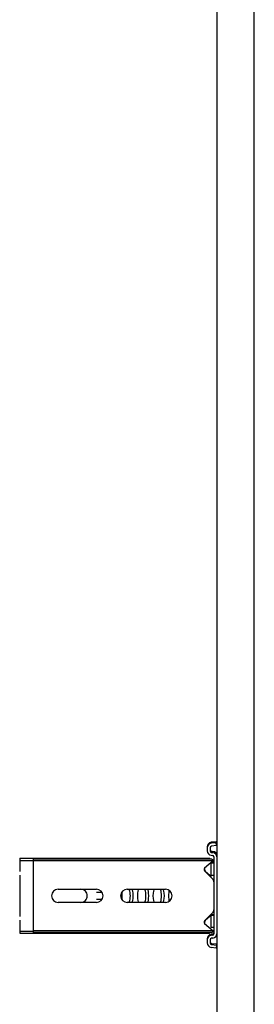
# Model space of a CAD drawing. Header units: centimetres. Extents: x 0 to 55409, y -2708 to 14680.
# Tile 126 of 215: x 50102 to 50118, y 4800 to 4867. Entities that reach past the tile are written whole.
import ezdxf

# ---------------------------------------------------------------- set-up
doc = ezdxf.new("R2010")
doc.units = ezdxf.units.CM
doc.header["$LTSCALE"] = 0.01
doc.layers.add('A-konstrukcja', color=7, linetype='Continuous')

# ---------------------------------------------------------------- blocks, each defined once
blk = doc.blocks.new('A$7E8814B27261F1')
at = {"color": 7, "linetype": 'Continuous'}
for p, q in [((2901.79, 4584.23), (2901.79, 4535.24)), ((2903.21, 4584.23), (2901.79, 4584.23)), ((2903.21, 4584.23), (2903.21, 4575)), ((2906.93, 4584.23), (2903.21, 4584.23)), ((2910.66, 4584.23), (2906.93, 4584.23)), ((2916.16, 4584.23), (2913.18, 4584.23)), ((2938.42, 4584.23), (2916.16, 4584.23)), ((2941.4, 4584.23), (2938.42, 4584.23)), ((2947.66, 4584.23), (2943.93, 4584.23)), ((2951.37, 4584.23), (2947.66, 4584.23)), ((2951.37, 4584.23), (2951.37, 4575)), ((2952.79, 4584.23), (2951.37, 4584.23)), ((2952.79, 4584.23), (2952.79, 4535.24)), ((2903.47, 4575), (2902.34, 4575)), ((2902.34, 4463.5), (2902.34, 4575)), ((2903.47, 4463.5), (2903.47, 4575)), ((2908.57, 4575), (2903.47, 4575)), ((2910.32, 4575), (2908.57, 4575)), ((2915.92, 4575), (2910.32, 4575)), ((2917.83, 4575), (2915.92, 4575)), ((2936.75, 4575), (2917.83, 4575)), ((2938.66, 4575), (2936.75, 4575)), ((2944.26, 4575), (2938.66, 4575)), ((2946.01, 4575), (2944.26, 4575)), ((2951.11, 4575), (2946.01, 4575)), ((2952.25, 4575), (2951.11, 4575)), ((2951.11, 4463.5), (2951.11, 4575)), ((2952.25, 4463.5), (2952.25, 4575)), ((2922.79, 4532), (2922.79, 4558)), ((2931.79, 4558), (2931.79, 4532)), ((2901.79, 4535.24), (2901.79, 4523.53)), ((2952.79, 4535.24), (2952.79, 4523.53)), ((2924.79, 4528.26), (2924.79, 4532.04)), ((2929.79, 4532.04), (2929.79, 4528.26)), ((2901.79, 4523.53), (2901.79, 4455.21)), ((2952.79, 4523.53), (2952.79, 4455.21)), ((2922.79, 4485), (2922.79, 4511)), ((2931.79, 4511), (2931.79, 4485)), ((2902.34, 4453.45), (2902.34, 4463.5)), ((2903.47, 4452.46), (2903.47, 4463.5)), ((2951.11, 4452.46), (2951.11, 4463.5)), ((2952.25, 4453.45), (2952.25, 4463.5)), ((2892.25, 4453.87), (2891.83, 4450.5)), ((2897.42, 4456.5), (2895.22, 4456.5)), ((2897.42, 4454.5), (2895.22, 4454.5)), ((2898.13, 4456.5), (2897.42, 4456.5)), ((2900.51, 4452.88), (2900.39, 4453.87)), ((2901.23, 4452.88), (2901.11, 4453.87)), ((2901.79, 4455.21), (2901.79, 4454.91)), ((2902.34, 4454.37), (2901.79, 4454.91)), ((2908.57, 4458.33), (2903.47, 4452.46)), ((2913.94, 4454), (2905.94, 4454)), ((2905.94, 4454), (2905.94, 4452)), ((2915.92, 4452.79), (2910.32, 4458.39)), ((2913.18, 4454.84), (2910.66, 4457.66)), ((2914.41, 4454), (2913.94, 4454)), ((2913.94, 4452), (2913.94, 4454)), ((2914.41, 4452), (2914.41, 4454)), ((2944.26, 4458.39), (2938.66, 4452.79)), ((2943.93, 4457.66), (2941.4, 4454.84)), ((2949.44, 4454), (2941.44, 4454)), ((2941.44, 4454), (2941.44, 4452)), ((2951.11, 4452.46), (2946.01, 4458.33)), ((2949.78, 4454), (2949.44, 4454)), ((2949.44, 4452), (2949.44, 4454)), ((2949.91, 4452), (2949.91, 4453.85)), ((2952.79, 4454.91), (2952.25, 4454.37)), ((2952.79, 4455.21), (2952.79, 4454.91)), ((2954.85, 4453.87), (2954.73, 4452.88)), ((2960.02, 4456.5), (2957.83, 4456.5)), ((2960.02, 4454.5), (2957.83, 4454.5)), ((2960.73, 4456.5), (2960.02, 4456.5)), ((2963.41, 4450.5), (2963, 4453.87)), ((2964.12, 4450.5), (2963.71, 4453.87)), ((4186.6, 4450), (711.34, 4450)), ((2893.82, 4450.26), (2891.83, 4450.5)), ((2894.23, 4453.62), (2893.82, 4450.26)), ((2894.53, 4450.26), (2893.82, 4450.26)), ((2894.95, 4453.62), (2894.53, 4450.26)), ((2898.53, 4452.63), (2898.41, 4453.62)), ((2917.83, 4452), (2901.51, 4452)), ((2953.74, 4450), (2901.51, 4450)), ((2903.47, 4452.46), (2902.34, 4453.45)), ((2920.15, 4452), (2917.83, 4452)), ((2934.44, 4452), (2920.15, 4452)), ((2936.75, 4452), (2934.44, 4452)), ((2953.74, 4452), (2936.75, 4452)), ((2952.25, 4453.45), (2951.11, 4452.46)), ((2954.45, 4450), (2953.74, 4450)), ((2956.83, 4453.62), (2956.71, 4452.63)), ((2957.55, 4453.62), (2957.43, 4452.63)), ((2961.42, 4450.26), (2961.01, 4453.62)), ((2961.42, 4450.26), (2963.41, 4450.5)), ((2962.14, 4450.26), (2961.42, 4450.26)), ((2962.14, 4450.26), (2964.12, 4450.5)), ((2964.12, 4450.5), (2963.41, 4450.5)), ((711.34, 4424.5), (4186.6, 4424.5))]:
    blk.add_line(p, q, dxfattribs=at)
for centre, radius, start, end in [((2927.29, 4558), 4.5, 0, 180), ((2927.29, 4542.73), 4.5, 180, 204.83331), ((2927.29, 4542.73), 4.5, 204.83331, 247.88696), ((2927.29, 4542.73), 4.5, 292.11304, 335.16669), ((2927.29, 4542.73), 4.5, 335.16669, 0), ((2927.29, 4542.73), 4.5, 247.88696, 292.11304), ((2927.29, 4532), 4.5, 180, 0), ((2927.29, 4511), 4.5, 0, 180), ((2927.29, 4485), 4.5, 180, 0), ((2909.47, 4457.54), 1.2, 45, 139), ((2908.79, 4456), 2.5, 41.74368, 90.86357), ((2916.16, 4457.5), 4, 221.74368, 241.04498), ((2916.16, 4457.5), 4, 243.95795, 253.96176), ((2938.42, 4457.5), 4, 286.03824, 318.25632), ((2945.79, 4456), 2.5, 89.53946, 138.25632), ((2945.11, 4457.54), 1.2, 41, 135), ((2917.83, 4454.7), 2.7, 225, 270), ((2936.75, 4454.7), 2.7, 270, 315)]:
    blk.add_arc(centre, radius, start, end, dxfattribs=at)
for centre, major_axis, ratio, start_param, end_param in [((2927.29, 4513.68), (-4.5, 0), 0.220826, 4.012655, 5.412123), ((2927.29, 4509.89), (-4.5, 0), 0.220826, 0, 3.141593), ((2927.29, 4507.94), (4.5, 0), 0.220826, 3.141593, 6.283185), ((2927.29, 4503.08), (-4.5, 0), 0.220826, 3.141593, 6.283185), ((2927.29, 4499.29), (-4.5, 0), 0.220826, 0, 3.141593), ((2927.29, 4497.34), (4.5, 0), 0.220826, 3.141593, 6.283185), ((2927.29, 4492.48), (-4.5, 0), 0.220826, 3.141593, 6.283185), ((2927.29, 4488.69), (-4.5, 0), 0.220826, 0, 3.141593), ((2927.29, 4486.74), (4.5, 0), 0.220826, 3.141593, 6.283185), ((2927.29, 4481.88), (-4.5, 0), 0.220826, 3.744806, 5.679972), ((2895.22, 4453.5), (0, 3), 0.999962, 0, 1.448623), ((2895.22, 4453.5), (0, 1), 0.999962, 0, 1.448623), ((2895.94, 4453.5), (0, 1), 0.999962, 0, 1.448623), ((2897.42, 4453.5), (0, -3), 0.999962, 1.692969, 3.141593), ((2897.42, 4453.5), (0, -1), 0.999962, 1.692969, 3.141593), ((2898.13, 4453.5), (0, -3), 0.999962, 1.692969, 3.141593), ((2957.83, 4453.5), (0, 3), 0.999962, 0, 1.448623), ((2957.83, 4453.5), (0, 1), 0.999962, 0, 1.448623), ((2958.54, 4453.5), (0, 1), 0.999962, 0, 1.448623), ((2960.02, 4453.5), (0, -3), 0.999962, 1.692969, 3.141593), ((2960.02, 4453.5), (0, -1), 0.999962, 1.692969, 3.141593), ((2960.73, 4453.5), (0, -3), 0.999962, 1.692969, 3.141593), ((2901.51, 4453), (0, -3), 0.999962, 4.834562, 6.283185), ((2901.51, 4453), (0, -1), 0.999962, 4.834562, 6.283185), ((2902.22, 4453), (0, -1), 0.999962, 4.834562, 6.283185), ((2953.74, 4453), (0, 1), 0.999962, 3.141593, 4.590216), ((2953.74, 4453), (0, 3), 0.999962, 3.141593, 4.590216), ((2954.45, 4453), (0, 3), 0.999962, 3.141593, 4.590216)]:
    blk.add_ellipse(centre, major_axis=major_axis, ratio=ratio, start_param=start_param, end_param=end_param, dxfattribs=at)

msp = doc.modelspace()

# ---------------------------------------------------------------- block references
at = {"layer": 'A-konstrukcja', "xscale": 0.1, "yscale": 0.1, "zscale": 0.1, "rotation": 89.99999999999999}
msp.add_blockref('A$7E8814B27261F1', (50560.429, 4514.625), dxfattribs=at)

doc.saveas('drawing.dxf')
